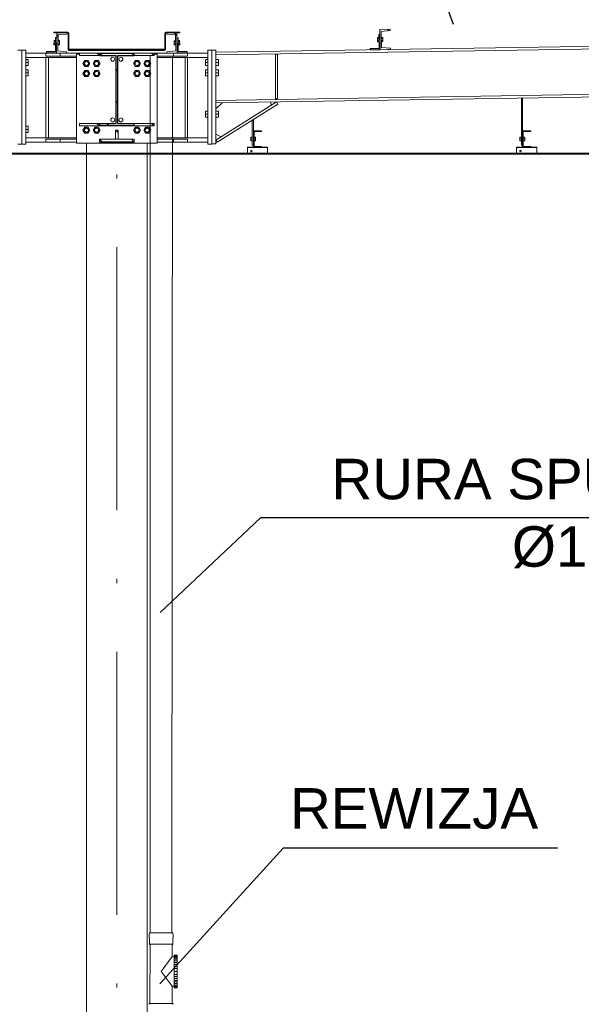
# Model space of a CAD drawing. Extents: x 256490 to 7565828, y -103950 to 5881792.
# Tile 91 of 101: x 264225 to 267001, y 22232 to 27099. Entities that reach past the tile are written whole.
import ezdxf

# ---------------------------------------------------------------- set-up
doc = ezdxf.new("R2010")
doc.units = 0
doc.header["$MEASUREMENT"] = 0
doc.linetypes.add('DASHDOT', pattern=[20, 13, -3.4, 0.2, -3.4])
for name, color, linetype, lineweight in [('BK_0.13', 4, 'Continuous', 9), ('BK_Opisy', 31, 'Continuous', 20), ('CZ-CI', 142, 'Continuous', 9), ('CZ-GR', 14, 'Continuous', 30), ('elementy wyposażenia', 95, 'Continuous', 15), ('linii', 7, 'Continuous', 15), ('OSIE', 7, 'Continuous', 5)]:
    doc.layers.add(name, color=color, linetype=linetype, lineweight=lineweight)
doc.layers.add('TB_CIENKA', color=5, linetype='Continuous')
doc.styles.add('ARIAL', font='arial.ttf')

# ---------------------------------------------------------------- blocks, each defined once
blk = doc.blocks.new('FGDFGDFGDF')
at = {"linetype": 'Continuous'}
h = blk.add_hatch(dxfattribs=at)
h.set_pattern_fill('', scale=35, angle=180, style=0, pattern_type=0)
h.set_pattern_definition([(135, (301977.03, 24592.06), (78.58, 78.58), [])])
h.paths.add_polyline_path([(301927, 24591.3), (301977, 24592.1), (301977.1, 24585.6), (301933.2, 24581.3), (301934.5, 24501.4), (301978.5, 24498.6), (301978.6, 24492.1), (301928.6, 24491.3)])
h = blk.add_hatch(dxfattribs=at)
h.set_pattern_fill('', scale=35, angle=180, style=0, pattern_type=0)
h.set_pattern_definition([(135, (300923.16, 24575.37), (78.58, 78.58), [])])
h.paths.add_polyline_path([(300873.2, 24574.6), (300923.2, 24575.4), (300924.8, 24475.4), (300874.8, 24474.6), (300874.7, 24481.1), (300918.6, 24485.3), (300917.3, 24565.3), (300873.3, 24568.1)])
h = blk.add_hatch(dxfattribs=at)
h.set_pattern_fill('', scale=35, angle=180, style=0, pattern_type=0)
h.set_pattern_definition([(135, (300541.83, 24474.16), (78.58, 78.58), [])])
h.paths.add_polyline_path([(300441.8, 24474.2), (300541.8, 24474.2), (300541.8, 24462.2), (300441.8, 24462.2)])
h = blk.add_hatch(dxfattribs=at)
h.set_pattern_fill('', scale=35, angle=180, style=0, pattern_type=0)
h.set_pattern_definition([(135, (300811.83, 24474.16), (78.58, 78.58), [])])
h.paths.add_polyline_path([(300711.8, 24474.2), (300811.8, 24474.2), (300811.8, 24462.2), (300711.8, 24462.2)])
h = blk.add_hatch(dxfattribs=at)
h.set_pattern_fill('', scale=35, angle=180, style=0, pattern_type=0)
h.set_pattern_definition([(135, (300541.83, 24126.16), (78.58, 78.58), [])])
h.paths.add_polyline_path([(300441.8, 24126.2), (300541.8, 24126.2), (300541.8, 24114.2), (300441.8, 24114.2)])
h = blk.add_hatch(dxfattribs=at)
h.set_pattern_fill('', scale=35, angle=180, style=0, pattern_type=0)
h.set_pattern_definition([(135, (300632.83, 24094.14), (78.58, 78.58), [])])
h.paths.add_polyline_path([(300620.8, 24094.1), (300632.8, 24094.1), (300632.8, 24049), (300620.8, 24049)])
h = blk.add_hatch(dxfattribs=at)
h.set_pattern_fill('', scale=35, angle=180, style=0, pattern_type=0)
h.set_pattern_definition([(135, (300811.83, 24126.16), (78.58, 78.58), [])])
h.paths.add_polyline_path([(300711.8, 24126.2), (300811.8, 24126.2), (300811.8, 24114.2), (300711.8, 24114.2)])
h = blk.add_hatch(dxfattribs=at)
h.set_pattern_fill('', scale=35, angle=180, style=0, pattern_type=0)
h.set_pattern_definition([(135, (301341.83, 24090.02), (78.58, 78.58), [])])
h.paths.add_polyline_path([(301301.8, 24090), (301341.8, 24090), (301341.8, 24087), (301304.8, 24087), (301304.8, 24013), (301341.8, 24013), (301341.8, 24010), (301301.8, 24010)])
h = blk.add_hatch(dxfattribs=at)
h.set_pattern_fill('', scale=35, angle=180, style=0, pattern_type=0)
h.set_pattern_definition([(135, (302671.83, 24090.02), (78.58, 78.58), [])])
h.paths.add_polyline_path([(302631.8, 24090), (302671.8, 24090), (302671.8, 24087), (302634.8, 24087), (302634.8, 24013), (302671.8, 24013), (302671.8, 24010), (302631.8, 24010)])
h = blk.add_hatch(dxfattribs=at)
h.set_pattern_fill('', scale=35, angle=180, style=0, pattern_type=0)
h.set_pattern_definition([(135, (301371.83, 24010.02), (78.58, 78.58), [])])
h.paths.add_polyline_path([(301271.8, 24010), (301371.8, 24010), (301371.8, 24007), (301271.8, 24007)])
h = blk.add_hatch(dxfattribs=at)
h.set_pattern_fill('', scale=35, angle=180, style=0, pattern_type=0)
h.set_pattern_definition([(135, (302701.83, 24010.02), (78.58, 78.58), [])])
h.paths.add_polyline_path([(302601.8, 24010), (302701.8, 24010), (302701.8, 24007), (302601.8, 24007)])
at = {"layer": 'CZ-CI', "linetype": 'Continuous'}
h = blk.add_hatch(dxfattribs=at)
h.set_pattern_fill('', color=256, scale=35, angle=180, style=0, pattern_type=0)
h.set_pattern_definition([(135, (300384.85, 24577.22), (78.577, 78.577), [])])
h.paths.add_polyline_path([(300315, 24577.2), (300384.8, 24577.2), (300388.4, 24575.8), (300389.8, 24572.2), (300390, 24496), (300390.4, 24494.6), (300391.9, 24494), (300861.8, 24494), (300863.3, 24494.6), (300863.8, 24496), (300863.8, 24572.2), (300865.3, 24575.8), (300868.8, 24577.2), (300938.7, 24577.2), (300938.7, 24574.2), (300868.8, 24574.2), (300867.4, 24573.6), (300866.8, 24572.2), (300866.8, 24496), (300865.4, 24492.5), (300861.8, 24491), (300391.8, 24491), (300388.3, 24492.5), (300386.9, 24496), (300386.8, 24572.2), (300386.3, 24573.6), (300384.8, 24574.2), (300315, 24574.2)])
h = blk.add_hatch(dxfattribs=at)
h.set_pattern_fill('', color=256, scale=35, angle=180, style=0, pattern_type=0)
h.set_pattern_definition([(135, (300330.61, 24575.82), (78.58, 78.58), [])])
h.paths.add_polyline_path([(300328.6, 24475.8), (300330.6, 24575.8), (300380.6, 24574.8), (300380.5, 24568.3), (300336.4, 24565.7), (300334.8, 24485.7), (300378.7, 24481.3), (300378.6, 24474.8)])
h = blk.add_hatch(dxfattribs=at)
h.set_pattern_fill('', color=256, scale=35, angle=180, style=0, pattern_type=0)
h.set_pattern_definition([(135, (300711.83, 24474.16), (78.577, 78.577), [])])
h.paths.add_polyline_path([(300541.8, 24474.2), (300711.8, 24474.2), (300711.8, 24461.5), (300630.8, 24461.5), (300630.8, 24126.9), (300711.8, 24126.9), (300711.8, 24114.2), (300541.8, 24114.2), (300541.8, 24126.9), (300622.8, 24126.9), (300622.8, 24461.5), (300541.8, 24461.5)])
h = blk.add_hatch(dxfattribs=at)
h.set_pattern_fill('', color=256, scale=35, angle=180, style=0, pattern_type=0)
h.set_pattern_definition([(135, (300711.83, 24049.04), (78.58, 78.58), [])])
h.paths.add_polyline_path([(300541.8, 24049), (300711.8, 24049), (300711.8, 24036.4), (300541.8, 24036.4)])
for p, q in [((301977, 24592.1), (301927, 24591.3)), ((301927, 24591.3), (301927, 24591.3)), ((301927, 24591.3), (301928.6, 24491.3)), ((301933.2, 24581.3), (301977.1, 24585.6)), ((301933.2, 24581.3), (301933.2, 24581.3)), ((301934.5, 24501.4), (301933.2, 24581.3)), ((301977, 24592.1), (301977, 24592.1)), ((301977.1, 24585.6), (301977, 24592.1)), ((301977.1, 24585.6), (301977.1, 24585.6)), ((300384.8, 24577.2), (300315, 24577.2)), ((300315, 24574.2), (300315, 24577.2)), ((300384.8, 24574.2), (300315, 24574.2)), ((300315.9, 24577.2), (300384.8, 24577.2)), ((300316.1, 24515.7), (300316.5, 24536.5)), ((300323.9, 24531.2), (300316.4, 24531.3)), ((300324, 24536.4), (300316.5, 24536.5)), ((300323.2, 24481.9), (300324.1, 24550.9)), ((300330.1, 24550.8), (300324.1, 24550.9)), ((300330.6, 24575.8), (300328.6, 24475.8)), ((300330.6, 24575.8), (300330.6, 24575.8)), ((300380.6, 24574.8), (300330.6, 24575.8)), ((300334.8, 24485.7), (300336.4, 24565.7)), ((300343.2, 24530.8), (300335.7, 24530.9)), ((300343.3, 24536), (300335.8, 24536.1)), ((300336.4, 24565.7), (300380.5, 24568.3)), ((300336.4, 24565.7), (300336.4, 24565.7)), ((300343.3, 24536), (300342.9, 24515.2)), ((300380.5, 24568.3), (300380.6, 24574.8)), ((300380.5, 24568.3), (300380.5, 24568.3)), ((300380.6, 24574.8), (300380.6, 24574.8)), ((300384.8, 24577.2), (300388.4, 24575.8)), ((300386.3, 24573.6), (300384.8, 24574.2)), ((300386.8, 24572.2), (300386.2, 24573.6)), ((300386.8, 24572.2), (300386.3, 24573.6)), ((300386.9, 24496), (300386.8, 24572.2)), ((300386.8, 24492.2), (300386.8, 24572.2)), ((300388.4, 24575.8), (300389.8, 24572.2)), ((300390, 24496), (300389.8, 24572.2)), ((300863.8, 24572.2), (300865.3, 24575.8)), ((300863.8, 24572.2), (300865.3, 24575.8)), ((300863.8, 24496), (300863.8, 24572.2)), ((300863.8, 24496), (300863.8, 24572.2)), ((300865.3, 24575.8), (300868.8, 24577.2)), ((300865.3, 24575.8), (300865.3, 24575.8)), ((300867.4, 24573.6), (300866.8, 24572.2)), ((300866.8, 24496), (300866.8, 24572.2)), ((300868.8, 24574.2), (300867.4, 24573.6)), ((300868.8, 24577.2), (300938.7, 24577.2)), ((300938.7, 24574.2), (300868.8, 24574.2)), ((300868.8, 24574.2), (300873.2, 24574.2)), ((300923.2, 24575.4), (300873.2, 24574.6)), ((300873.2, 24574.6), (300873.2, 24574.6)), ((300873.2, 24574.6), (300873.3, 24568.1)), ((300873.3, 24568.1), (300873.3, 24568.1)), ((300873.3, 24568.1), (300917.3, 24565.3)), ((300910.3, 24535.6), (300917.8, 24535.7)), ((300910.6, 24514.8), (300910.3, 24535.6)), ((300917.9, 24530.5), (300910.4, 24530.4)), ((300917.3, 24565.3), (300917.3, 24565.3)), ((300917.3, 24565.3), (300918.6, 24485.3)), ((300923.2, 24575.4), (300923.2, 24575.4)), ((300924.8, 24475.4), (300923.2, 24575.4)), ((300923.2, 24574.2), (300937.7, 24574.2)), ((300929.6, 24550.5), (300923.6, 24550.4)), ((300930.6, 24481.5), (300929.6, 24550.5)), ((300937.3, 24536), (300929.8, 24535.9)), ((300937.4, 24530.8), (300929.9, 24530.7)), ((300937.6, 24515.2), (300937.3, 24536)), ((300938.7, 24577.2), (300938.7, 24574.2)), ((301921.7, 24551.6), (301914.2, 24551.5)), ((301914.2, 24551.5), (301914.5, 24530.7)), ((301921.7, 24546.4), (301914.3, 24546.3)), ((301921.9, 24536), (301914.4, 24535.9)), ((301922, 24530.8), (301914.5, 24530.7)), ((301921.4, 24566.2), (301927.4, 24566.3)), ((301922.5, 24497.2), (301921.4, 24566.2)), ((301941.2, 24551.9), (301933.7, 24551.8)), ((301941.2, 24546.7), (301933.7, 24546.6)), ((301941.4, 24536.3), (301933.9, 24536.2)), ((301941.5, 24531.1), (301934, 24531)), ((301941.2, 24551.9), (301941.5, 24531.1)), ((300156.8, 24488.4), (300136.8, 24488.4)), ((300156.8, 24024.2), (300156.8, 24488.4)), ((300156.8, 24488.4), (300176.8, 24488.4)), ((300156.8, 24024.2), (300156.8, 24488.4)), ((300176.8, 24024.2), (300176.8, 24488.4)), ((300279.1, 24476.5), (300279.2, 24482.5)), ((300279.2, 24482.5), (300323.2, 24481.9)), ((300323.6, 24515.6), (300316.1, 24515.7)), ((300323.7, 24520.8), (300316.2, 24520.9)), ((300323.8, 24526), (300323.6, 24515.6)), ((300323.7, 24519), (300323.7, 24519)), ((300334.8, 24485.7), (300334.8, 24485.7)), ((300378.7, 24481.3), (300334.8, 24485.7)), ((300342.9, 24515.2), (300335.4, 24515.3)), ((300343, 24520.4), (300335.5, 24520.5)), ((300378.6, 24474.8), (300378.7, 24481.3)), ((300378.7, 24481.3), (300378.7, 24481.3)), ((300389, 24492.2), (300386.8, 24492.2)), ((300388.3, 24488.7), (300386.8, 24492.2)), ((300386.9, 24496), (300386.9, 24492.2)), ((300388.3, 24492.5), (300386.9, 24496)), ((300386.9, 24492.2), (300386.9, 24492)), ((300391.8, 24491), (300388.3, 24492.5)), ((300388.3, 24488.7), (300390.4, 24487.8)), ((300390, 24496), (300390.4, 24494.6)), ((300390, 24488), (300390, 24491.8)), ((300390, 24491.7), (300390, 24491.8)), ((300391.8, 24487.3), (300390, 24488)), ((300390, 24488), (300390.4, 24487.8)), ((300390.2, 24491.7), (300390.4, 24490.8)), ((300390.4, 24490.8), (300390.2, 24491.7)), ((300390.4, 24494.6), (300391.9, 24494)), ((300390.4, 24490.8), (300390.4, 24490.9)), ((300390.4, 24490.8), (300391.9, 24490.3)), ((300390.4, 24489.8), (300390.4, 24490.8)), ((300391.2, 24490.5), (300390.4, 24490.8)), ((300390.4, 24487.8), (300390.4, 24490.8)), ((300390.4, 24487.8), (300391.2, 24487.5)), ((300391.8, 24490.3), (300391.2, 24490.5)), ((300391.2, 24487.5), (300391.8, 24487.3)), ((300391.8, 24491), (300391.8, 24487.3)), ((300861.8, 24491), (300391.8, 24491)), ((300391.8, 24491), (300391.8, 24490.3)), ((300397.6, 24490.4), (300391.8, 24490.3)), ((300391.8, 24487.3), (300397.6, 24487.4)), ((300394.2, 24487.3), (300391.8, 24487.3)), ((300861.8, 24494), (300391.9, 24494)), ((300391.9, 24490.3), (300391.9, 24491)), ((300391.9, 24490.3), (300394.2, 24490.3)), ((300394.2, 24490.3), (300403.2, 24490.4)), ((300403.2, 24487.4), (300394.2, 24487.3)), ((300408.6, 24490.5), (300397.6, 24490.4)), ((300397.6, 24487.4), (300408.6, 24487.5)), ((300403.2, 24490.4), (300416.3, 24490.5)), ((300416.3, 24487.5), (300403.2, 24487.4)), ((300423, 24490.6), (300408.6, 24490.5)), ((300408.6, 24487.5), (300423, 24487.6)), ((300416.3, 24490.5), (300432.1, 24490.5)), ((300432.1, 24487.5), (300416.3, 24487.5)), ((300439.6, 24490.6), (300423, 24490.6)), ((300423, 24487.6), (300439.6, 24487.6)), ((300432.1, 24490.5), (300449.1, 24490.5)), ((300449.1, 24487.5), (300432.1, 24487.5)), ((300456.6, 24490.6), (300439.6, 24490.6)), ((300439.6, 24487.6), (300456.6, 24487.6)), ((300449.1, 24490.5), (300465.6, 24490.5)), ((300465.6, 24487.5), (300449.1, 24487.5)), ((300472.4, 24490.5), (300456.6, 24490.6)), ((300456.6, 24487.6), (300472.4, 24487.5)), ((300465.6, 24490.5), (300480.1, 24490.4)), ((300480.1, 24487.4), (300465.6, 24487.5)), ((300485.5, 24490.5), (300472.4, 24490.5)), ((300472.4, 24487.5), (300485.5, 24487.5)), ((300480.1, 24490.4), (300491, 24490.4)), ((300491, 24487.4), (300480.1, 24487.4)), ((300494.5, 24490.4), (300485.5, 24490.5)), ((300485.5, 24487.5), (300494.5, 24487.4)), ((300491, 24490.4), (300497.4, 24490.3)), ((300497.4, 24487.3), (300491, 24487.4)), ((300498.6, 24490.3), (300494.5, 24490.4)), ((300494.5, 24487.4), (300498.3, 24487.3)), ((300497.4, 24490.3), (300498.3, 24490.2)), ((300498.3, 24487.2), (300497.4, 24487.3)), ((300498.3, 24490.2), (300498.6, 24490.3)), ((300861.8, 24490.2), (300498.3, 24490.2)), ((300498.3, 24487.2), (300498.3, 24490.2)), ((300861.8, 24487.2), (300498.3, 24487.2)), ((300498.6, 24490.2), (300498.6, 24490.3)), ((300861.8, 24494), (300863.3, 24494.6)), ((300865.4, 24492.5), (300861.8, 24491)), ((300861.8, 24490.2), (300861.8, 24491)), ((300861.8, 24491), (300861.8, 24487.2)), ((300861.8, 24490.2), (300861.8, 24491)), ((300863.2, 24490.8), (300861.8, 24490.2)), ((300861.8, 24490.2), (300861.8, 24487.2)), ((300865.3, 24488.7), (300861.8, 24487.2)), ((300863.2, 24490.8), (300863.6, 24491.8)), ((300863.3, 24494.6), (300863.8, 24496)), ((300866.8, 24492.2), (300864.7, 24492.2)), ((300865.3, 24488.7), (300866.8, 24492.2)), ((300866.8, 24496), (300865.4, 24492.5)), ((300865.4, 24488.7), (300866.8, 24492.2)), ((300866.8, 24496), (300866.8, 24492.2)), ((300866.8, 24492.2), (300866.8, 24496)), ((300918.6, 24485.3), (300874.7, 24481.1)), ((300874.7, 24481.1), (300874.7, 24481.1)), ((300874.7, 24481.1), (300874.8, 24474.6)), ((300918, 24520.1), (300910.5, 24520)), ((300918.1, 24514.9), (300910.6, 24514.8)), ((300918.6, 24485.3), (300918.6, 24485.3)), ((300937.5, 24520.4), (300930, 24520.3)), ((300930.1, 24515.1), (300937.6, 24515.2)), ((300974.6, 24482.2), (300930.6, 24481.5)), ((300974.7, 24476.2), (300974.6, 24482.2)), ((301076.8, 24024.2), (301076.8, 24488.4)), ((301076.8, 24488.4), (301096.8, 24488.4)), ((301096.8, 24024.2), (301096.8, 24488.4)), ((301096.8, 24026.4), (301096.8, 24488.2)), ((301116.8, 24488.2), (301096.8, 24488.2)), ((303906.8, 24522.4), (301116.8, 24478.2)), ((303906.8, 24509.9), (301116.8, 24465.7)), ((301116.8, 24026.4), (301116.8, 24488.2)), ((301878.5, 24496.5), (301922.5, 24497.2)), ((301878.6, 24490.5), (301878.5, 24496.5)), ((301928.6, 24491.3), (301878.6, 24490.5)), ((301928.6, 24491.3), (301978.6, 24492.1)), ((301928.6, 24491.3), (301928.6, 24491.3)), ((301934.5, 24501.4), (301934.5, 24501.4)), ((301978.5, 24498.6), (301934.5, 24501.4)), ((301978.5, 24498.6), (301978.5, 24498.6)), ((301978.6, 24492.1), (301978.5, 24498.6)), ((301978.6, 24492.1), (301978.6, 24492.1)), ((300276.8, 24474.2), (300176.8, 24474.2)), ((300426.8, 24453.2), (300176.8, 24453.2)), ((300176.8, 24442.4), (300189.3, 24442.4)), ((300189.3, 24442.4), (300189.3, 24412.4)), ((300276.8, 24474.2), (300441.8, 24474.2)), ((300276.8, 24459.2), (300276.8, 24474.2)), ((300426.8, 24459.2), (300276.8, 24459.2)), ((300276.8, 24452.2), (300276.8, 24056.2)), ((300276.8, 24452.2), (300288.8, 24452.2)), ((300279.1, 24476.5), (300328.6, 24475.8)), ((300288.8, 24452.2), (300288.8, 24056.2)), ((300328.6, 24475.8), (300328.6, 24475.8)), ((300328.6, 24475.8), (300378.6, 24474.8)), ((300346.8, 24459.2), (300346.8, 24474.2)), ((300378.6, 24474.8), (300378.6, 24474.8)), ((300426.8, 24029.1), (300426.8, 24469.2)), ((300441.8, 24469.2), (300426.8, 24469.2)), ((300441.8, 24474.2), (300541.8, 24474.2)), ((300441.8, 24462.2), (300441.8, 24474.2)), ((300541.8, 24462.2), (300441.8, 24462.2)), ((300459.5, 24423.2), (300468.2, 24438.2)), ((300468.2, 24438.2), (300485.5, 24438.2)), ((300485.5, 24438.2), (300494.1, 24423.2)), ((300509.5, 24423.2), (300518.2, 24438.2)), ((300518.2, 24438.2), (300535.5, 24438.2)), ((300535.5, 24438.2), (300544.1, 24423.2)), ((300541.8, 24461.5), (300541.8, 24474.2)), ((300709.5, 24423.2), (300718.2, 24438.2)), ((300711.8, 24474.2), (300711.8, 24461.5)), ((300711.8, 24474.2), (300811.8, 24474.2)), ((300811.8, 24462.2), (300711.8, 24462.2)), ((300718.2, 24438.2), (300735.5, 24438.2)), ((300735.5, 24438.2), (300744.1, 24423.2)), ((300759.5, 24423.2), (300768.2, 24438.2)), ((300768.2, 24438.2), (300785.5, 24438.2)), ((300785.5, 24438.2), (300794.1, 24423.2)), ((300811.8, 24474.2), (300976.8, 24474.2)), ((300811.8, 24474.2), (300811.8, 24462.2)), ((300826.8, 24469.2), (300811.8, 24469.2)), ((300826.8, 24029.1), (300826.8, 24469.2)), ((300976.8, 24459.2), (300826.8, 24459.2)), ((301076.8, 24453.2), (300826.8, 24453.2)), ((300874.8, 24474.6), (300924.8, 24475.4)), ((300874.8, 24474.6), (300874.8, 24474.6)), ((300906.8, 24459.2), (300906.8, 24474.2)), ((300924.8, 24475.4), (300974.7, 24476.2)), ((300924.8, 24475.4), (300924.8, 24475.4)), ((300964.8, 24452.2), (300964.8, 24056.2)), ((300964.8, 24452.2), (300976.8, 24452.2)), ((301076.8, 24474.2), (300976.8, 24474.2)), ((300976.8, 24474.2), (300976.8, 24459.2)), ((300976.8, 24452.2), (300976.8, 24056.2)), ((301064.3, 24442.4), (301064.3, 24412.4)), ((301064.3, 24442.4), (301076.8, 24442.4)), ((301116.8, 24442.4), (301129.3, 24442.4)), ((301129.3, 24442.4), (301129.3, 24412.4)), ((301421.3, 24468.4), (301411.3, 24468.4)), ((301411.3, 24468.4), (301411.3, 24247.5)), ((301421.3, 24468.4), (301421.3, 24247.5)), ((300176.8, 24427.4), (300189.3, 24427.4)), ((300189.3, 24412.4), (300176.8, 24412.4)), ((300176.8, 24392.4), (300189.3, 24392.4)), ((300189.3, 24392.4), (300189.3, 24362.4)), ((300468.2, 24408.2), (300459.5, 24423.2)), ((300459.5, 24373.2), (300468.2, 24388.2)), ((300485.5, 24408.2), (300468.2, 24408.2)), ((300468.2, 24388.2), (300485.5, 24388.2)), ((300494.1, 24423.2), (300485.5, 24408.2)), ((300485.5, 24388.2), (300494.1, 24373.2)), ((300518.2, 24408.2), (300509.5, 24423.2)), ((300509.5, 24373.2), (300518.2, 24388.2)), ((300535.5, 24408.2), (300518.2, 24408.2)), ((300518.2, 24388.2), (300535.5, 24388.2)), ((300544.1, 24423.2), (300535.5, 24408.2)), ((300535.5, 24388.2), (300544.1, 24373.2)), ((300718.2, 24408.2), (300709.5, 24423.2)), ((300709.5, 24373.2), (300718.2, 24388.2)), ((300735.5, 24408.2), (300718.2, 24408.2)), ((300718.2, 24388.2), (300735.5, 24388.2)), ((300744.1, 24423.2), (300735.5, 24408.2)), ((300735.5, 24388.2), (300744.1, 24373.2)), ((300768.2, 24408.2), (300759.5, 24423.2)), ((300759.5, 24373.2), (300768.2, 24388.2)), ((300785.5, 24408.2), (300768.2, 24408.2)), ((300768.2, 24388.2), (300785.5, 24388.2)), ((300794.1, 24423.2), (300785.5, 24408.2)), ((300785.5, 24388.2), (300794.1, 24373.2)), ((301064.3, 24427.4), (301076.8, 24427.4)), ((301064.3, 24412.4), (301076.8, 24412.4)), ((301064.3, 24392.4), (301064.3, 24362.4)), ((301064.3, 24392.4), (301076.8, 24392.4)), ((301116.8, 24427.4), (301129.3, 24427.4)), ((301116.8, 24412.4), (301129.3, 24412.4)), ((301116.8, 24392.4), (301129.3, 24392.4)), ((301129.3, 24392.4), (301129.3, 24362.4)), ((300176.8, 24377.4), (300189.3, 24377.4)), ((300189.3, 24362.4), (300176.8, 24362.4)), ((300468.2, 24358.2), (300459.5, 24373.2)), ((300485.5, 24358.2), (300468.2, 24358.2)), ((300494.1, 24373.2), (300485.5, 24358.2)), ((300518.2, 24358.2), (300509.5, 24373.2)), ((300535.5, 24358.2), (300518.2, 24358.2)), ((300544.1, 24373.2), (300535.5, 24358.2)), ((300718.2, 24358.2), (300709.5, 24373.2)), ((300735.5, 24358.2), (300718.2, 24358.2)), ((300744.1, 24373.2), (300735.5, 24358.2)), ((300768.2, 24358.2), (300759.5, 24373.2)), ((300785.5, 24358.2), (300768.2, 24358.2)), ((300794.1, 24373.2), (300785.5, 24358.2)), ((301064.3, 24377.4), (301076.8, 24377.4)), ((301064.3, 24362.4), (301076.8, 24362.4)), ((301116.8, 24377.4), (301129.3, 24377.4)), ((301116.8, 24362.4), (301129.3, 24362.4)), ((303906.8, 24284.9), (301116.8, 24240.7)), ((303906.8, 24272.4), (301116.8, 24228.2)), ((301421.3, 24247.5), (301411.3, 24247.5)), ((302631.8, 24252.1), (302625.8, 24252.1)), ((302625.8, 24252.1), (302625.8, 24020)), ((302631.8, 24090), (302631.8, 24252.1)), ((301116.8, 24044.4), (301416.3, 24232.9)), ((301116.8, 24198.2), (301146.8, 24228.6)), ((301123.2, 24034.2), (301422.7, 24222.7)), ((301390.9, 24216.9), (301386.3, 24232.4)), ((301422.7, 24222.7), (301416.3, 24232.9)), ((301064.3, 24187.4), (301064.3, 24157.4)), ((301064.3, 24187.4), (301076.8, 24187.4)), ((301076.8, 24172.4), (301064.3, 24172.4)), ((301064.3, 24157.4), (301076.8, 24157.4)), ((301116.8, 24187.4), (301129.3, 24187.4)), ((301116.8, 24172.4), (301129.3, 24172.4)), ((301116.8, 24157.4), (301129.3, 24157.4)), ((301129.3, 24187.4), (301129.3, 24157.4)), ((301301.8, 24142.9), (301295.8, 24142.9)), ((301295.8, 24020), (301295.8, 24142.9)), ((301301.8, 24090), (301301.8, 24142.9)), ((300189.3, 24112.4), (300176.8, 24112.4)), ((300176.8, 24097.4), (300189.3, 24097.4)), ((300189.3, 24112.4), (300189.3, 24082.4)), ((300441.8, 24126.2), (300541.8, 24126.2)), ((300441.8, 24114.2), (300441.8, 24126.2)), ((300541.8, 24114.2), (300441.8, 24114.2)), ((300459.5, 24093.2), (300468.2, 24108.2)), ((300468.2, 24078.2), (300459.5, 24093.2)), ((300468.2, 24108.2), (300485.5, 24108.2)), ((300485.5, 24108.2), (300494.1, 24093.2)), ((300494.1, 24093.2), (300485.5, 24078.2)), ((300509.5, 24093.2), (300518.2, 24108.2)), ((300518.2, 24078.2), (300509.5, 24093.2)), ((300518.2, 24108.2), (300535.5, 24108.2)), ((300535.5, 24108.2), (300544.1, 24093.2)), ((300544.1, 24093.2), (300535.5, 24078.2)), ((300541.8, 24114.2), (300541.8, 24126.9)), ((300620.8, 24094.1), (300632.8, 24094.1)), ((300620.8, 24049), (300620.8, 24094.1)), ((300632.8, 24094.1), (300632.8, 24049)), ((300709.5, 24093.2), (300718.2, 24108.2)), ((300718.2, 24078.2), (300709.5, 24093.2)), ((300711.8, 24126.9), (300711.8, 24114.2)), ((300711.8, 24126.2), (300811.8, 24126.2)), ((300811.8, 24114.2), (300711.8, 24114.2)), ((300718.2, 24108.2), (300735.5, 24108.2)), ((300735.5, 24108.2), (300744.1, 24093.2)), ((300744.1, 24093.2), (300735.5, 24078.2)), ((300759.5, 24093.2), (300768.2, 24108.2)), ((300768.2, 24078.2), (300759.5, 24093.2)), ((300768.2, 24108.2), (300785.5, 24108.2)), ((300785.5, 24108.2), (300794.1, 24093.2)), ((300794.1, 24093.2), (300785.5, 24078.2)), ((300811.8, 24126.2), (300811.8, 24114.2)), ((300189.3, 24082.4), (300176.8, 24082.4)), ((300426.8, 24055.2), (300176.8, 24055.2)), ((300276.8, 24056.2), (300288.8, 24056.2)), ((300276.8, 24049.2), (300426.8, 24049.2)), ((300276.8, 24034.2), (300276.8, 24049.2)), ((300346.8, 24034.2), (300346.8, 24049.2)), ((300485.5, 24078.2), (300468.2, 24078.2)), ((300535.5, 24078.2), (300518.2, 24078.2)), ((300711.8, 24049), (300541.8, 24049)), ((300541.8, 24036.4), (300541.8, 24049)), ((300632.8, 24049), (300620.8, 24049)), ((300711.8, 24036.4), (300711.8, 24049)), ((300735.5, 24078.2), (300718.2, 24078.2)), ((300785.5, 24078.2), (300768.2, 24078.2)), ((301076.8, 24055.2), (300826.8, 24055.2)), ((300826.8, 24049.2), (300976.8, 24049.2)), ((300906.8, 24034.2), (300906.8, 24049.2)), ((300964.8, 24056.2), (300976.8, 24056.2)), ((300976.8, 24049.2), (300976.8, 24034.2)), ((301142.2, 24060.3), (301116.8, 24074.4)), ((301123.2, 24034.2), (301116.8, 24044.4)), ((301295.8, 24059), (301288.3, 24059)), ((301288.3, 24059), (301288.3, 24041)), ((301295.8, 24050), (301288.3, 24050)), ((301341.8, 24090), (301301.8, 24090)), ((301301.8, 24090), (301301.8, 24010)), ((301304.8, 24013), (301304.8, 24087)), ((301304.8, 24087), (301341.8, 24087)), ((301312.3, 24059), (301304.8, 24059)), ((301312.3, 24050), (301304.8, 24050)), ((301312.3, 24041), (301312.3, 24059)), ((301341.8, 24087), (301341.8, 24090)), ((302625.8, 24059), (302618.3, 24059)), ((302618.3, 24059), (302618.3, 24041)), ((302625.8, 24050), (302618.3, 24050)), ((302671.8, 24090), (302631.8, 24090)), ((302631.8, 24090), (302631.8, 24010)), ((302634.8, 24013), (302634.8, 24087)), ((302634.8, 24087), (302671.8, 24087)), ((302642.3, 24059), (302634.8, 24059)), ((302642.3, 24050), (302634.8, 24050)), ((302642.3, 24041), (302642.3, 24059)), ((302671.8, 24087), (302671.8, 24090)), ((300156.8, 24024.2), (300136.8, 24024.2)), ((300156.8, 24024.2), (300176.8, 24024.2)), ((300276.8, 24034.2), (300176.8, 24034.2)), ((300426.8, 24034.2), (300276.8, 24034.2)), ((300826.8, 24029.1), (300426.8, 24029.1)), ((300476.8, 19100), (300476.8, 24029.2)), ((300541.8, 24034.3), (300541.8, 24036.4)), ((300711.8, 24036.4), (300541.8, 24036.4)), ((300711.8, 24034.3), (300541.8, 24034.3)), ((300711.8, 24036.4), (300711.8, 24034.3)), ((300776.8, 19100), (300776.8, 24029.2)), ((300976.8, 24034.2), (300826.8, 24034.2)), ((301076.8, 24034.2), (300976.8, 24034.2)), ((301076.8, 24024.2), (301096.8, 24024.2)), ((301116.8, 24026.4), (301096.8, 24026.4)), ((301271.8, 24010), (301371.8, 24010)), ((301271.8, 24007), (301271.8, 24010)), ((301271.8, 24007), (301271.8, 23980)), ((301371.8, 24007), (301271.8, 24007)), ((301295.8, 24041), (301288.3, 24041)), ((301301.8, 24020), (301295.8, 24020)), ((301301.8, 24010), (301341.8, 24010)), ((301312.3, 24041), (301304.8, 24041)), ((301341.8, 24013), (301304.8, 24013)), ((301341.8, 24010), (301341.8, 24013)), ((301371.8, 24010), (301371.8, 24007)), ((301371.8, 23980), (301371.8, 24007)), ((302601.8, 24010), (302701.8, 24010)), ((302601.8, 24007), (302601.8, 24010)), ((302601.8, 24007), (302601.8, 23980)), ((302701.8, 24007), (302601.8, 24007)), ((302625.8, 24041), (302618.3, 24041)), ((302631.8, 24020), (302625.8, 24020)), ((302631.8, 24010), (302671.8, 24010)), ((302642.3, 24041), (302634.8, 24041)), ((302671.8, 24013), (302634.8, 24013)), ((302671.8, 24010), (302671.8, 24013)), ((302701.8, 24010), (302701.8, 24007)), ((302701.8, 23980), (302701.8, 24007)), ((301271.8, 23980), (301371.8, 23980)), ((302601.8, 23980), (302701.8, 23980))]:
    blk.add_line(p, q, dxfattribs=at)
for centre, radius, start, end in [((300476.8, 24423.2), 11, 72, 252), ((300476.8, 24423.2), 10, 0, 180), ((300476.8, 24423.2), 11, 252, 72), ((300526.8, 24423.2), 11, 72, 252), ((300526.8, 24423.2), 10, 0, 180), ((300526.8, 24423.2), 11, 252, 72), ((300606.8, 24444.2), 10, 0, 180), ((300606.8, 24444.2), 10, 0, 180), ((300606.8, 24444.2), 10, 180, 0), ((300606.8, 24444.2), 10, 180, 0), ((300646.8, 24444.2), 10, 0, 180), ((300646.8, 24444.2), 10, 0, 180), ((300646.8, 24444.2), 10, 180, 0), ((300646.8, 24444.2), 10, 180, 0), ((300726.8, 24423.2), 11, 72, 252), ((300726.8, 24423.2), 10, 0, 180), ((300726.8, 24423.2), 11, 252, 72), ((300776.8, 24423.2), 11, 72, 252), ((300776.8, 24423.2), 10, 0, 180), ((300776.8, 24423.2), 11, 252, 72), ((300476.8, 24373.2), 11, 72, 252), ((300476.8, 24423.2), 10, 180, 0), ((300476.8, 24373.2), 10, 0, 180), ((300476.8, 24373.2), 11, 252, 72), ((300526.8, 24373.2), 11, 72, 252), ((300526.8, 24423.2), 10, 180, 0), ((300526.8, 24373.2), 10, 0, 180), ((300526.8, 24373.2), 11, 252, 72), ((300726.8, 24373.2), 11, 72, 252), ((300726.8, 24423.2), 10, 180, 0), ((300726.8, 24373.2), 10, 0, 180), ((300726.8, 24373.2), 11, 252, 72), ((300776.8, 24373.2), 11, 72, 252), ((300776.8, 24423.2), 10, 180, 0), ((300776.8, 24373.2), 10, 0, 180), ((300776.8, 24373.2), 11, 252, 72), ((300476.8, 24373.2), 10, 180, 0), ((300526.8, 24373.2), 10, 180, 0), ((300726.8, 24373.2), 10, 180, 0), ((300776.8, 24373.2), 10, 180, 0), ((300606.8, 24144.2), 10, 0, 180), ((300606.8, 24144.2), 10, 0, 180), ((300606.8, 24144.2), 10, 180, 0), ((300606.8, 24144.2), 10, 180, 0), ((300646.8, 24144.2), 10, 0, 180), ((300646.8, 24144.2), 10, 0, 180), ((300646.8, 24144.2), 10, 180, 0), ((300646.8, 24144.2), 10, 180, 0), ((300476.8, 24093.2), 11, 72, 252), ((300476.8, 24093.2), 10, 0, 180), ((300476.8, 24093.2), 10, 180, 0), ((300476.8, 24093.2), 11, 252, 72), ((300526.8, 24093.2), 11, 72, 252), ((300526.8, 24093.2), 10, 0, 180), ((300526.8, 24093.2), 10, 180, 0), ((300526.8, 24093.2), 11, 252, 72), ((300726.8, 24093.2), 11, 72, 252), ((300726.8, 24093.2), 10, 0, 180), ((300726.8, 24093.2), 10, 180, 0), ((300726.8, 24093.2), 11, 252, 72), ((300776.8, 24093.2), 11, 72, 252), ((300776.8, 24093.2), 10, 0, 180), ((300776.8, 24093.2), 10, 180, 0), ((300776.8, 24093.2), 11, 252, 72), ((301291.8, 23990), 3.5, 162, 342), ((301291.8, 23990), 3.5, 162, 342), ((301291.8, 23990), 3.5, 342, 162), ((301291.8, 23990), 3.5, 342, 162), ((302621.8, 23990), 3.5, 162, 342), ((302621.8, 23990), 3.5, 162, 342), ((302621.8, 23990), 3.5, 342, 162), ((302621.8, 23990), 3.5, 342, 162)]:
    blk.add_arc(centre, radius, start, end, dxfattribs=at)
at = {"layer": 'CZ-GR', "linetype": 'Continuous'}
for p, q in [((300541.8, 24474.2), (300711.8, 24474.2)), ((300541.8, 24474.2), (300541.8, 24462.2)), ((300622.8, 24461.5), (300541.8, 24461.5)), ((300622.8, 24126.9), (300622.8, 24461.5)), ((300711.8, 24461.5), (300630.8, 24461.5)), ((300630.8, 24461.5), (300630.8, 24126.9)), ((300711.8, 24462.2), (300711.8, 24474.2)), ((300541.8, 24126.9), (300622.8, 24126.9)), ((300541.8, 24126.2), (300541.8, 24114.2)), ((300711.8, 24114.2), (300541.8, 24114.2)), ((300630.8, 24126.9), (300711.8, 24126.9)), ((300711.8, 24114.2), (300711.8, 24126.2))]:
    blk.add_line(p, q, dxfattribs=at)

msp = doc.modelspace()

# ---------------------------------------------------------------- linework, layer by layer
at = {"layer": 'BK_0.13', "lineweight": 5}
msp.add_line((261105.4, 26439.6), (288505.4, 26439.6), dxfattribs=at)
at = {"layer": 'BK_0.13'}
msp.add_line((261105.4, 26434.6), (288505.4, 26434.6), dxfattribs=at)
at = {"layer": 'elementy wyposażenia', "color": 252, "true_color": 0x919191}
for p, q in [((264869.6, 26919.2), (264869.6, 22586.1)), ((264981.3, 26919.1), (264977.6, 22586.1)), ((264869.6, 22586.1), (264979.2, 22586.1)), ((264866.6, 22530.1), (264982, 22529.9)), ((264978.9, 22467.8), (264924.1, 22394.9)), ((264978.9, 22467.8), (264988.5, 22467.7)), ((264988.4, 22439.1), (265003, 22439.1)), ((264988.5, 22471.2), (265003.1, 22471.2)), ((264988.5, 22467), (265003.1, 22466.9)), ((264988.5, 22462.1), (265003.1, 22462.1)), ((264988.5, 22454.8), (265003.1, 22454.8)), ((264988.5, 22446.4), (265003.1, 22446.4)), ((264924.1, 22394.9), (264978.7, 22321.8)), ((264988.4, 22429.8), (265003, 22429.8)), ((264988.4, 22420.1), (265003, 22420.1)), ((264988.4, 22409.3), (265003, 22409.3)), ((265003, 22394.7), (264988.4, 22394.7)), ((264988.3, 22380.1), (265002.9, 22380.1)), ((264988.3, 22369.4), (265002.9, 22369.4)), ((264988.3, 22359.7), (265002.9, 22359.7)), ((264988.3, 22350.3), (265002.9, 22350.3)), ((264988.3, 22343), (265002.9, 22343)), ((264978.7, 22321.8), (264978.5, 22236.9)), ((264978.7, 22321.8), (264988.2, 22321.7)), ((264988.2, 22327.4), (265002.8, 22327.4)), ((264988.2, 22322.5), (265002.8, 22322.5)), ((264988.2, 22318.3), (265002.8, 22318.3)), ((264988.3, 22334.7), (265002.9, 22334.7)), ((264984.1, 22236.9), (264864.7, 22237))]:
    msp.add_line(p, q, dxfattribs=at)
at = {"layer": 'elementy wyposażenia', "color": 252, "true_color": 0x919191, "flags": 128}
for points in [[(264866.7, 22580.5), (264866.7, 22586.2), (264982.1, 22586), (264982.1, 22580.3)], [(264869, 22237), (264869.5, 22526.6), (264866.6, 22530.1), (264866.7, 22558.7)], [(264982, 22558.5), (264982, 22529.9), (264979, 22526.4), (264978.9, 22467.8)]]:
    msp.add_lwpolyline(points, dxfattribs=at)
msp.add_lwpolyline([(265002.8, 22314.4), (264988.2, 22314.4), (264988.5, 22475), (265003.1, 22475), (265002.8, 22314.4)], close=True, dxfattribs=at)
at = {"layer": 'elementy wyposażenia', "color": 252, "true_color": 0x919191}
for centre, radius, start, end in [((264893.5, 22569.5), 28.9, 157.7774, 202.0276), ((264955.2, 22569.4), 28.9, 337.7774, 22.0276), ((264875.3, 22238.6), 10.7, 188.553, 216.7222), ((264973.5, 22238.5), 10.7, 323.1182, 351.2874)]:
    msp.add_arc(centre, radius, start, end, dxfattribs=at)
at = {"layer": 'OSIE', "linetype": 'DASHDOT', "ltscale": 100}
for p, q in [((264705.4, 18674.5), (264705.4, 26548.6)), ((259605.4, 26434.6), (290605.4, 26434.6))]:
    msp.add_line(p, q, dxfattribs=at)
at = {"layer": 'TB_CIENKA', "lineweight": 25}
for p, q in [((265916.9, 28323.9), (266367, 27077.7)), ((265415.6, 24637), (264919.4, 24169.2)), ((268637, 24637), (265415.6, 24637)), ((265526.6, 23003.5), (264917.5, 22333.4)), ((266882.9, 23003.5), (265526.6, 23003.5))]:
    msp.add_line(p, q, dxfattribs=at)

# ---------------------------------------------------------------- block references
at = {"layer": 'linii'}
msp.add_blockref('FGDFGDFGDF', (-35921.4, 2459.6), dxfattribs=at)

# ---------------------------------------------------------------- texts
at = {"layer": 'BK_Opisy', "char_height": 200, "attachment_point": 5, "style": 'ARIAL'}
for s, insert, width in [('{RURA SPUSTOWA\\P%%C110}', (266999.6, 24658.1), 3071.609), ('{REWIZJA}', (266174.2, 23199.3), 3757.785)]:
    msp.add_mtext(s, dxfattribs=dict(at, insert=insert, width=width))

doc.saveas('drawing.dxf')
